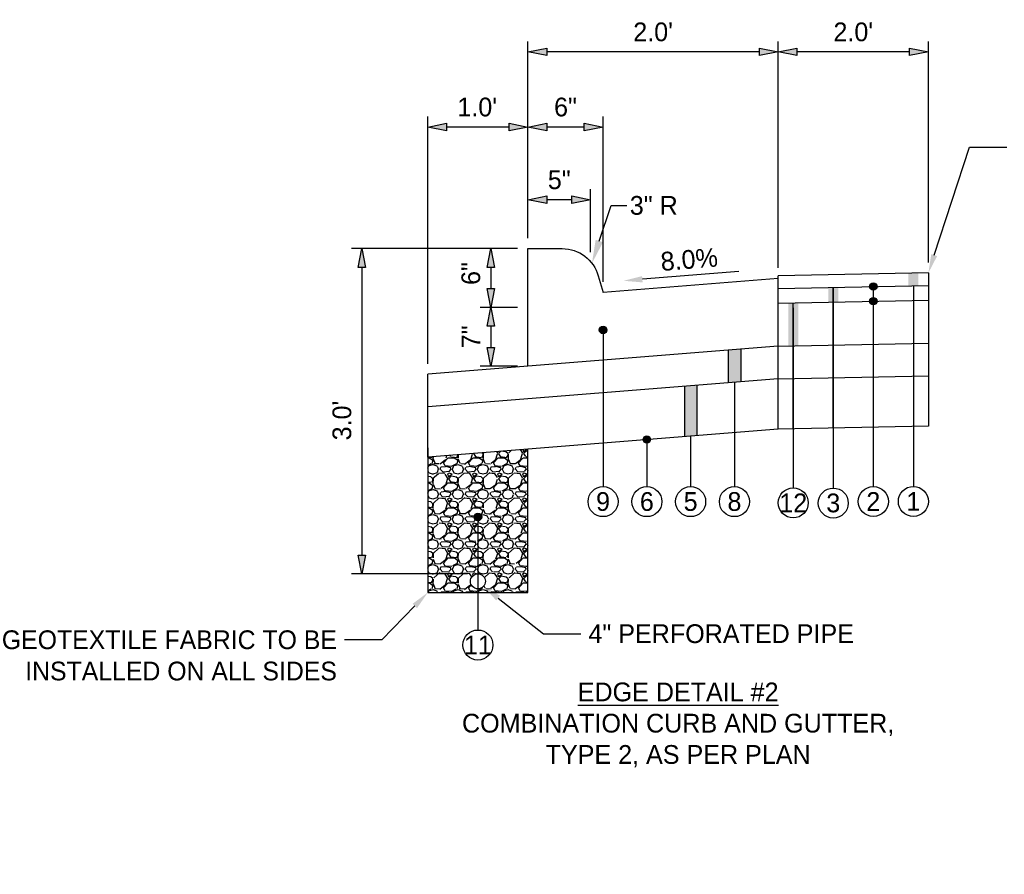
# Model space of a CAD drawing. Header units: feet. Extents: x 18895 to 19174, y 13693 to 13938.
# Tile 15 of 17: x 19140 to 19159, y 13800 to 13817. Entities that reach past the tile are written whole.
import ezdxf
from ezdxf import colors
from ezdxf.entities.mleader import LeaderData, LeaderLine
from ezdxf.math import Vec2, Vec3

# ---------------------------------------------------------------- set-up
doc = ezdxf.new("R2010")
doc.units = ezdxf.units.FT
doc.header["$MEASUREMENT"] = 0
for name, color, linetype in [('PV_P_EOP', 7, 'Continuous'), ('PV_P_Text', 7, 'Continuous'), ('PV_X_Text', 7, 'Continuous')]:
    doc.layers.add(name, color=color, linetype=linetype)
doc.styles.add('Slanted-Normal', font='font31.shx', dxfattribs={"height": 0.125})
doc.styles.get("Standard").update_dxf_attribs({"font": 'font31.shx'})
doc.dimstyles.new('Dec-1  Slanted', dxfattribs={"dimtxt": 0.125, "dimasz": 0.125, "dimexe": 0.07000000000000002, "dimexo": 0.07000000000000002, "dimgap": 0.07000000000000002, "dimtad": 1, "dimdec": 1, "dimzin": 3, "dimdsep": 46, "dimtxsty": 'Slanted-Normal', "dimblk": 'Dim1', "dimcen": 0, "dimclrd": 95, "dimclre": 95, "dimclrt": 7, "dimadec": 1, "dimazin": 3, "dimtfac": 1, "dimtdec": 1, "dimtix": 1, "dimtofl": 0, "dimtmove": 1, "dimatfit": 3, "dimldrblk": 'Dim1', "dimfxl": 1, "dimtolj": 1, "dimtzin": 0, "dimlwd": -1, "dimlwe": -1, "dimarcsym": 0})

# ---------------------------------------------------------------- blocks, each defined once
blk = doc.blocks.new('Dim1')
h = blk.add_hatch(color=4)
h.dxf.hatch_style = 1
h.paths.add_polyline_path([(0, 0), (-1.000000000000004, -0.1999999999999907), (-1.000000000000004, 0.1999999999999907)])
at = {"color": 4}
blk.add_lwpolyline([(0, 0), (-1.000000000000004, -0.1999999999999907), (-1.000000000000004, 0.1999999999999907), (0, 0)], dxfattribs=at)
blk = doc.blocks.new('*D989')
at = {"layer": 'Defpoints', "color": 0, "transparency": 16777216}
for p in [(19149.90155434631, 13816.84333896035), (19149.90155434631, 13812.91138082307), (19154.90155434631, 13812.31537444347)]:
    blk.add_point(p, dxfattribs=at)
at = {"layer": 'PV_X_Text', "color": 95, "linetype": 'Continuous', "transparency": 16777216}
for p, q in [((19149.90155434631, 13813.12138082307), (19149.90155434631, 13817.05333896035)), ((19154.90155434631, 13812.52537444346), (19154.90155434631, 13817.05333896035)), ((19154.52655434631, 13816.84333896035), (19150.27655434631, 13816.84333896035))]:
    blk.add_line(p, q, dxfattribs=at)
at = {"layer": 'PV_X_Text', "color": 95, "transparency": 16777216, "xscale": 0.375, "yscale": 0.375, "zscale": 0.375, "rotation": 180}
blk.add_blockref('Dim1', (19149.90155434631, 13816.84333896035), dxfattribs=at)
at = {"layer": 'PV_X_Text', "color": 95, "transparency": 16777216, "xscale": 0.375, "yscale": 0.375, "zscale": 0.375}
blk.add_blockref('Dim1', (19154.90155434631, 13816.84333896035), dxfattribs=at)
at = {"layer": 'PV_X_Text', "color": 7, "transparency": 16777216, "insert": (19152.40155434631, 13817.24083896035), "char_height": 0.375, "attachment_point": 5, "style": 'Slanted-Normal'}
blk.add_mtext("\\A1;2.0'", dxfattribs=at)
blk = doc.blocks.new('*D990')
at = {"layer": 'Defpoints', "color": 0, "transparency": 16777216}
for p in [(19149.90155434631, 13815.34150492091), (19149.90155434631, 13812.91138082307), (19151.40155434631, 13812.03537444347)]:
    blk.add_point(p, dxfattribs=at)
at = {"layer": 'PV_X_Text', "color": 95, "linetype": 'Continuous', "transparency": 16777216}
for p, q in [((19149.90155434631, 13813.12138082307), (19149.90155434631, 13815.55150492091)), ((19151.40155434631, 13812.24537444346), (19151.40155434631, 13815.55150492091)), ((19151.02655434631, 13815.34150492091), (19150.27655434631, 13815.34150492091))]:
    blk.add_line(p, q, dxfattribs=at)
at = {"layer": 'PV_X_Text', "color": 95, "transparency": 16777216, "xscale": 0.375, "yscale": 0.375, "zscale": 0.375, "rotation": 180}
blk.add_blockref('Dim1', (19149.90155434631, 13815.34150492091), dxfattribs=at)
at = {"layer": 'PV_X_Text', "color": 95, "transparency": 16777216, "xscale": 0.375, "yscale": 0.375, "zscale": 0.375}
blk.add_blockref('Dim1', (19151.40155434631, 13815.34150492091), dxfattribs=at)
at = {"layer": 'PV_X_Text', "color": 7, "transparency": 16777216, "insert": (19150.65155434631, 13815.73900492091), "char_height": 0.375, "attachment_point": 5, "style": 'Slanted-Normal'}
blk.add_mtext('\\A1;6"', dxfattribs=at)
blk = doc.blocks.new('*D993')
at = {"layer": 'Defpoints', "color": 0, "transparency": 16777216}
for p in [(19149.90155434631, 13813.88804176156), (19149.90155434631, 13812.91138082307), (19151.15197026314, 13812.63277593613)]:
    blk.add_point(p, dxfattribs=at)
at = {"layer": 'PV_X_Text', "color": 95, "linetype": 'Continuous', "transparency": 16777216}
for p, q in [((19149.90155434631, 13813.12138082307), (19149.90155434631, 13814.09804176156)), ((19151.15197026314, 13812.84277593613), (19151.15197026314, 13814.09804176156)), ((19150.77697026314, 13813.88804176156), (19150.27655434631, 13813.88804176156))]:
    blk.add_line(p, q, dxfattribs=at)
at = {"layer": 'PV_X_Text', "color": 95, "transparency": 16777216, "xscale": 0.375, "yscale": 0.375, "zscale": 0.375, "rotation": 180}
blk.add_blockref('Dim1', (19149.90155434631, 13813.88804176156), dxfattribs=at)
at = {"layer": 'PV_X_Text', "color": 95, "transparency": 16777216, "xscale": 0.375, "yscale": 0.375, "zscale": 0.375}
blk.add_blockref('Dim1', (19151.15197026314, 13813.88804176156), dxfattribs=at)
at = {"layer": 'PV_X_Text', "color": 7, "transparency": 16777216, "insert": (19150.52676230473, 13814.28554176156), "char_height": 0.375, "attachment_point": 5, "style": 'Slanted-Normal'}
blk.add_mtext('\\A1;5"', dxfattribs=at)
blk = doc.blocks.new('*D994')
at = {"layer": 'Defpoints', "color": 0, "transparency": 16777216}
for p in [(19149.90155434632, 13812.91138082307), (19149.15926780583, 13811.73622107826), (19149.90155434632, 13811.73622107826)]:
    blk.add_point(p, dxfattribs=at)
at = {"layer": 'PV_X_Text', "color": 95, "linetype": 'Continuous', "transparency": 16777216}
for p, q in [((19149.69155434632, 13812.91138082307), (19148.94926780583, 13812.91138082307)), ((19149.15926780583, 13812.53638082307), (19149.15926780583, 13812.11122107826)), ((19149.69155434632, 13811.73622107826), (19148.94926780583, 13811.73622107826))]:
    blk.add_line(p, q, dxfattribs=at)
at = {"layer": 'PV_X_Text', "color": 95, "transparency": 16777216, "xscale": 0.375, "yscale": 0.375, "zscale": 0.375}
for p, rotation in [((19149.15926780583, 13812.91138082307), 90), ((19149.15926780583, 13811.73622107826), 270)]:
    blk.add_blockref('Dim1', p, dxfattribs=dict(at, rotation=rotation))
at = {"layer": 'PV_X_Text', "color": 7, "transparency": 16777216, "insert": (19148.76176780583, 13812.41337763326), "char_height": 0.375, "attachment_point": 5, "rotation": 90, "style": 'Slanted-Normal'}
blk.add_mtext('\\A1;6"', dxfattribs=at)
blk = doc.blocks.new('*D991')
at = {"layer": 'Defpoints', "color": 0, "transparency": 16777216}
for p in [(19147.90155434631, 13815.34150492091), (19149.90155434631, 13812.91138082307), (19147.90155434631, 13810.40106133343)]:
    blk.add_point(p, dxfattribs=at)
at = {"layer": 'PV_X_Text', "color": 95, "linetype": 'Continuous', "transparency": 16777216}
for p, q in [((19147.90155434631, 13810.61106133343), (19147.90155434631, 13815.55150492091)), ((19149.90155434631, 13813.12138082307), (19149.90155434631, 13815.55150492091)), ((19149.52655434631, 13815.34150492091), (19148.27655434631, 13815.34150492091))]:
    blk.add_line(p, q, dxfattribs=at)
at = {"layer": 'PV_X_Text', "color": 95, "transparency": 16777216, "xscale": 0.375, "yscale": 0.375, "zscale": 0.375, "rotation": 180}
blk.add_blockref('Dim1', (19147.90155434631, 13815.34150492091), dxfattribs=at)
at = {"layer": 'PV_X_Text', "color": 95, "transparency": 16777216, "xscale": 0.375, "yscale": 0.375, "zscale": 0.375}
blk.add_blockref('Dim1', (19149.90155434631, 13815.34150492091), dxfattribs=at)
at = {"layer": 'PV_X_Text', "color": 7, "transparency": 16777216, "insert": (19148.88729905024, 13815.73900492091), "char_height": 0.375, "attachment_point": 5, "style": 'Slanted-Normal'}
blk.add_mtext("\\A1;1.0'", dxfattribs=at)
blk = doc.blocks.new('*D992')
at = {"layer": 'Defpoints', "color": 0, "transparency": 16777216}
for p in [(19149.90155434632, 13811.73622107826), (19149.15926780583, 13810.56106133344), (19149.90155434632, 13810.56106133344)]:
    blk.add_point(p, dxfattribs=at)
at = {"layer": 'PV_X_Text', "color": 95, "linetype": 'Continuous', "transparency": 16777216}
for p, q in [((19149.69155434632, 13811.73622107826), (19148.94926780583, 13811.73622107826)), ((19149.15926780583, 13811.36122107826), (19149.15926780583, 13810.93606133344)), ((19149.69155434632, 13810.56106133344), (19148.94926780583, 13810.56106133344))]:
    blk.add_line(p, q, dxfattribs=at)
at = {"layer": 'PV_X_Text', "color": 95, "transparency": 16777216, "xscale": 0.375, "yscale": 0.375, "zscale": 0.375}
for p, rotation in [((19149.15926780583, 13811.73622107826), 90), ((19149.15926780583, 13810.56106133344), 270)]:
    blk.add_blockref('Dim1', p, dxfattribs=dict(at, rotation=rotation))
at = {"layer": 'PV_X_Text', "color": 7, "transparency": 16777216, "insert": (19148.76176780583, 13811.14864120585), "char_height": 0.375, "attachment_point": 5, "rotation": 90, "style": 'Slanted-Normal'}
blk.add_mtext('\\A1;7"', dxfattribs=at)
blk = doc.blocks.new('*D988')
at = {"layer": 'Defpoints', "color": 0, "transparency": 16777216}
for p in [(19149.90155434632, 13812.91138082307), (19146.58326202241, 13806.41172572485), (19148.90155434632, 13806.41172572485)]:
    blk.add_point(p, dxfattribs=at)
at = {"layer": 'PV_X_Text', "color": 95, "linetype": 'Continuous', "transparency": 16777216}
for p, q in [((19149.69155434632, 13812.91138082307), (19146.37326202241, 13812.91138082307)), ((19146.58326202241, 13812.53638082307), (19146.58326202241, 13806.78672572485)), ((19148.69155434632, 13806.41172572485), (19146.37326202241, 13806.41172572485))]:
    blk.add_line(p, q, dxfattribs=at)
at = {"layer": 'PV_X_Text', "color": 95, "transparency": 16777216, "xscale": 0.375, "yscale": 0.375, "zscale": 0.375}
for p, rotation in [((19146.58326202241, 13812.91138082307), 90), ((19146.58326202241, 13806.41172572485), 270)]:
    blk.add_blockref('Dim1', p, dxfattribs=dict(at, rotation=rotation))
at = {"layer": 'PV_X_Text', "color": 7, "transparency": 16777216, "insert": (19146.18576202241, 13809.47492295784), "char_height": 0.375, "attachment_point": 5, "rotation": 90, "style": 'Slanted-Normal'}
blk.add_mtext("\\A1;3.0'", dxfattribs=at)
blk = doc.blocks.new('*D995')
at = {"layer": 'Defpoints', "color": 0, "transparency": 16777216}
for p in [(19154.90055454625, 13816.84333896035), (19154.90055454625, 13812.36536444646), (19157.90155434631, 13812.42538444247)]:
    blk.add_point(p, dxfattribs=at)
at = {"layer": 'PV_X_Text', "color": 95, "linetype": 'Continuous', "transparency": 16777216}
for p, q in [((19154.90055454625, 13812.57536444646), (19154.90055454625, 13817.05333896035)), ((19157.90155434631, 13812.63538444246), (19157.90155434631, 13817.05333896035)), ((19157.52655434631, 13816.84333896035), (19155.27555454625, 13816.84333896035))]:
    blk.add_line(p, q, dxfattribs=at)
at = {"layer": 'PV_X_Text', "color": 95, "transparency": 16777216, "xscale": 0.375, "yscale": 0.375, "zscale": 0.375, "rotation": 180}
blk.add_blockref('Dim1', (19154.90055454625, 13816.84333896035), dxfattribs=at)
at = {"layer": 'PV_X_Text', "color": 95, "transparency": 16777216, "xscale": 0.375, "yscale": 0.375, "zscale": 0.375}
blk.add_blockref('Dim1', (19157.90155434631, 13816.84333896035), dxfattribs=at)
at = {"layer": 'PV_X_Text', "color": 7, "transparency": 16777216, "insert": (19156.40105444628, 13817.24083896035), "char_height": 0.375, "attachment_point": 5, "style": 'Slanted-Normal'}
blk.add_mtext("\\A1;2.0'", dxfattribs=at)

msp = doc.modelspace()

# ---------------------------------------------------------------- hatches: boundary and pattern name
at = {"layer": 'PV_P_EOP'}
h = msp.add_hatch(color=256, dxfattribs=at)
h.dxf.hatch_style = 1
h.paths.add_polyline_path([(19157.50163800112, 13812.41938611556), (19157.70163800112, 13812.41938611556), (19157.70163800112, 13812.17133612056), (19157.50163800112, 13812.16733612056)])
h = msp.add_hatch(color=256, dxfattribs=at)
h.dxf.hatch_style = 1
h.paths.add_polyline_path([(19155.90174380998, 13812.13533823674), (19156.10174380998, 13812.13933823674), (19156.10174380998, 13811.84727984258), (19155.90174380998, 13811.84327984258)])
h = msp.add_hatch(color=256, dxfattribs=at)
h.dxf.hatch_style = 1
edge = h.paths.add_edge_path()
edge.add_arc((19156.80164318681, 13812.15333622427), 0.0750000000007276, 0, 360)
h = msp.add_hatch(color=256, dxfattribs=at)
h.dxf.hatch_style = 1
edge = h.paths.add_edge_path()
edge.add_arc((19156.80173862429, 13811.86127973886), 0.0750000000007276, 0, 360)
h = msp.add_hatch(color=256, dxfattribs=at)
h.dxf.hatch_style = 1
h.paths.add_polyline_path([(19155.30155434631, 13811.8312760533), (19155.10155434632, 13811.82727605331), (19155.10155434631, 13810.96506133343), (19155.30155434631, 13810.96906133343)])
h = msp.add_hatch(color=256, dxfattribs=at)
h.dxf.hatch_style = 1
edge = h.paths.add_edge_path()
edge.add_arc((19151.40155434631, 13811.28544421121), 0.0750000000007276, 0, 360)
h = msp.add_hatch(color=256, dxfattribs=at)
h.dxf.hatch_style = 1
h.paths.add_polyline_path([(19153.90155434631, 13810.88106133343), (19154.15155434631, 13810.90106133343), (19154.15155434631, 13810.24898465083), (19153.90155434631, 13810.22898465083)])
h = msp.add_hatch(color=256, dxfattribs=at)
h.dxf.hatch_style = 1
h.paths.add_polyline_path([(19153.02655434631, 13810.15898465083), (19153.27655434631, 13810.17898465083), (19153.27655434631, 13809.17578975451), (19153.02655434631, 13809.15578975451)])
h = msp.add_hatch(color=256, dxfattribs=at)
h.dxf.hatch_style = 1
edge = h.paths.add_edge_path()
edge.add_arc((19152.27655434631, 13809.09578975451), 0.0750000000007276, 0, 360)
h = msp.add_hatch(color=256, dxfattribs=at)
h.dxf.hatch_style = 1
edge = h.paths.add_edge_path()
edge.add_arc((19148.90155434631, 13807.54772954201), 0.0750000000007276, 0, 360)
at = {"layer": 'PV_X_Text', "transparency": 33554585}
h = msp.add_hatch(dxfattribs=at)
h.set_pattern_fill('GRAVEL', color=256, scale=0.5)
h.set_pattern_definition([(228.012787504, (0.36, 0.5), (-4.000000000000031, -4.500000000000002), [0.067268, -6.659544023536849]), (184.969740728, (0.315, 0.45), (5.999999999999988, 0.5000000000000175), [0.115434, -11.427962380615]), (132.510447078, (0.2, 0.44), (5.000000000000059, -5.499999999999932), [0.08139400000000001, -8.05801629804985]), (267.273689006, (0.005, 0.315), (0.5000000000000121, 10.00000000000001), [0.105119, -10.4067790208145]), (292.833654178, (0, 0.21), (-2.499999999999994, 6.000000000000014), [0.1030775, -10.20468656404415]), (357.273689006, (0.04, 0.115), (-10.00000000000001, 0.5000000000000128), [0.105119, -10.4067790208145]), (37.6942404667, (0.145, 0.11), (-6.499999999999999, -4.999999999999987), [0.1390145, -13.762424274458]), (72.2553283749, (0.255, 0.195), (3.500000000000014, 11), [0.131244, -12.9931607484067]), (121.429565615, (0.295, 0.32), (-4.00000000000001, 6.499999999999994), [0.105475, -10.4420365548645]), (175.236358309, (0.24, 0.41), (5.499999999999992, -0.500000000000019), [0.120416, -5.90038128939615]), (222.397437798, (0.12, 0.42), (-5.999999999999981, -5.499999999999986), [0.155724, -15.41668750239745]), (138.814074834, (0.5, 0.31), (-3.500000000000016, 3), [0.05315049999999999, -5.261922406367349]), (171.46923439, (0.46, 0.345), (6.499999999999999, -0.9999999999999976), [0.1011185, -10.0107557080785]), (225, (0.36, 0.36), (-5.551115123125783e-17, -0.4999999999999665), [0.0707105, -0.63639628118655]), (203.198590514, (0.325, 0.42), (2.499999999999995, 0.9999999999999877), [0.038079, -3.76980755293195]), (291.801409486, (0.29, 0.405), (-0.499999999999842, 1.500000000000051), [0.0538515, -2.63873090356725]), (30.96375653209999, (0.31, 0.355), (1.500000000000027, 0.9999999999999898), [0.0874645, -2.82801144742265]), (161.565051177, (0.385, 0.4), (1.000000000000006, -0.4999999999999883), [0.0632455, -1.5178933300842]), (16.389540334, (0, 0.405), (4.999999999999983, 1.500000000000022), [0.0886, -8.7714225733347]), (70.3461759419, (0.085, 0.43), (-2.00000000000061, -5.500000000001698), [0.0743305, -7.3587038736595]), (293.198590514, (0.385, 0.5), (-0.9999999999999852, 2.499999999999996), [0.0761575, -3.73172905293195]), (343.610459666, (0.415, 0.43), (-4.999999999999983, 1.500000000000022), [0.08859999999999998, -8.771422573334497]), (339.44395478, (0, 0.095), (-2.500000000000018, 1.000000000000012), [0.08543999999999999, -4.186561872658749]), (294.775140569, (0.08, 0.065), (-2.500000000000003, 5.500000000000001), [0.071589, -7.087321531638]), (66.8014094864, (0.39, 0), (0.9999999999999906, 2.499999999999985), [0.0761575, -3.73172905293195]), (17.3540246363, (0.42, 0.07), (-6.499999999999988, -1.999999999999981), [0.0838155, -8.29771180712]), (69.44395478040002, (0.145, 0), (-1.000000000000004, -2.499999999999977), [0.04271999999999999, -4.229281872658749]), (101.309932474, (0.36, 0), (-0.4999999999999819, 2.000000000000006), [0.025495, -2.5240147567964]), (165.963756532, (0.355, 0.025), (1.499999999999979, -0.5000000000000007), [0.1030775, -1.95847531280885]), (186.009005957, (0.255, 0.05), (5.000000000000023, 0.4999999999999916), [0.095525, -9.456961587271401]), (303.690067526, (0.31, 0.31), (-0.4999999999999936, 0.9999999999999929), [0.07211099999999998, -1.730664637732]), (353.157226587, (0.35, 0.25), (8.500000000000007, -1.000000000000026), [0.125897, -12.46378131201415]), (60.9453959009, (0.475, 0.235), (-1.999999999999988, -3.499999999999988), [0.051478, -5.0963370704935]), (90, (0.5, 0.28), (-0.4999999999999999, 0.5), [0.03, -0.47]), (120.256437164, (0.245, 0.065), (2.000000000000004, -3.500000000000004), [0.069462, -6.876759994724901]), (48.01278750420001, (0.21, 0.125), (4, 4.499999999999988), [0.134536, -6.592276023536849]), (0, (0.3, 0.225), (0.5, 0.5), [0.13, -0.37]), (325.3048464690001, (0.43, 0.225), (5.000000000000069, -3.499999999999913), [0.07905699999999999, -7.826637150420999]), (254.054604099, (0.495, 0.18), (-0.5000000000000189, -2.000000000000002), [0.072801, -3.56725394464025]), (207.645975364, (0.475, 0.11), (-9.499999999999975, -5.000000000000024), [0.1185325, -11.7347370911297]), (175.42607874, (0.37, 0.055), (-6.499999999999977, 0.5000000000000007), [0.1253995, -12.41453670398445])])
edge = h.paths.add_edge_path(flags=16)
edge.add_arc((19148.90155434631, 13806.26172572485), 0.1500000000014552, 0, 360)
h.paths.add_polyline_path([(19149.90155434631, 13808.90578975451), (19147.90155434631, 13808.74578975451), (19147.90155434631, 13806.0384650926), (19149.90155434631, 13806.0384650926)])

# ---------------------------------------------------------------- linework, layer by layer
at = {"layer": 'PV_P_EOP'}
for centre in [(19156.80164318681, 13812.15333622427), (19156.80173862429, 13811.86127973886), (19151.40155434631, 13811.28544421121), (19152.27655434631, 13809.09578975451), (19148.90155434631, 13807.54772954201)]:
    msp.add_circle(centre, 0.075, dxfattribs=at)
at = {"layer": 'PV_P_Text'}
for points in [[(19149.90155434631, 13810.56106133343), (19149.90155434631, 13812.91138082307)], [(19154.90155434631, 13812.31537444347), (19151.40155434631, 13812.03537444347)], [(19157.90155434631, 13812.42538444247), (19154.90055454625, 13812.36536444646)], [(19154.90155434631, 13809.30578975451), (19154.90155434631, 13812.36538444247)], [(19157.90155434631, 13812.42538444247), (19157.90255414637, 13809.36580975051)], [(19154.90055454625, 13812.11531445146), (19157.90163605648, 13812.17533608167)], [(19156.00174380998, 13809.32179354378), (19156.00174380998, 13812.13733823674)], [(19154.9063933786, 13811.82337283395), (19157.90747488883, 13811.88339446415)], [(19155.20155434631, 13809.30578975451), (19155.20155434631, 13811.8292760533)], [(19154.90155434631, 13810.96106133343), (19147.90155434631, 13810.40106133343)], [(19153.90155434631, 13810.88106133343), (19153.90155434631, 13810.22898465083)], [(19154.15155434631, 13810.90106133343), (19154.15155434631, 13810.24898465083)], [(19154.90155434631, 13810.96106133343), (19157.90201324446, 13811.0210705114)], [(19147.90155434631, 13808.74578975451), (19147.90155434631, 13810.40106133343)], [(19154.90155434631, 13810.30898465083), (19147.90155434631, 13809.74898465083)], [(19154.90155434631, 13810.30898465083), (19157.90222632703, 13810.36899809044)], [(19153.02655434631, 13810.15898465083), (19153.02655434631, 13809.15578975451)], [(19153.27655434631, 13810.17898465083), (19153.27655434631, 13809.17578975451)], [(19154.90155434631, 13809.30578975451), (19147.90155434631, 13808.74578975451)], [(19157.90255414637, 13809.36580975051), (19154.90155434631, 13809.30578975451)], [(19147.90155434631, 13808.92860237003), (19147.90155434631, 13806.0384650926), (19149.90155434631, 13806.0384650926), (19149.90155434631, 13808.90578975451)]]:
    msp.add_lwpolyline(points, dxfattribs=at)
msp.add_lwpolyline([(19149.90155434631, 13812.91138082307), (19150.58564970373, 13812.91138082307, -0.3349446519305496), (19151.30685516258, 13812.36720279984), (19151.40155434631, 13812.03537444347)], format="xyb", dxfattribs=at)
msp.add_circle((19148.90155434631, 13806.26172572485), 0.15, dxfattribs=at)
at = {"layer": 'PV_X_Text', "linetype": 'ByBlock', "lineweight": -2}
msp.add_lwpolyline([(19154.11619727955, 13812.45254587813), (19152.18691141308, 13812.29820300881)], dxfattribs=at)
at = {"layer": 'PV_X_Text'}
for points in [[(19156.00174380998, 13812.13733823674), (19156.00174380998, 13808.12596923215)], [(19156.80164318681, 13812.15333622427), (19156.80164318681, 13808.15696712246)], [(19157.60163800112, 13812.16933612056), (19157.60163800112, 13808.15796711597)], [(19155.20155434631, 13811.72545529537), (19155.20155434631, 13808.12996544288)], [(19151.40155434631, 13811.28544421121), (19151.40155434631, 13808.15396544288)], [(19154.02655434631, 13810.23898465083), (19154.02655434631, 13808.15396544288)], [(19153.15155434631, 13809.16578975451), (19153.15155434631, 13808.15396544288)], [(19152.27655434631, 13809.09578975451), (19152.27655434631, 13808.15396544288)], [(19148.90155434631, 13807.54772954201), (19148.90155434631, 13805.2884650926)]]:
    msp.add_lwpolyline(points, dxfattribs=at)
for centre in [(19151.40155434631, 13807.85396544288), (19152.27655434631, 13807.85396544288), (19153.15155434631, 13807.85396544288), (19154.02655434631, 13807.85396544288), (19155.20155434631, 13807.82996544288), (19156.00174380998, 13807.82596923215), (19156.80164318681, 13807.85696712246), (19157.60163800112, 13807.85796711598), (19148.90155434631, 13804.9884650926)]:
    msp.add_circle(centre, 0.3, dxfattribs=at)
msp.add_solid([(19152.18192733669, 13812.36050396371), (19151.81310568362, 13812.26829855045), (19152.19189548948, 13812.2359020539)], dxfattribs=at)

# ---------------------------------------------------------------- texts
at = {"layer": 'PV_P_EOP', "insert": (19152.90187517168, 13803.39119264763), "char_height": 0.375, "width": 29.24883758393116, "attachment_point": 5, "style": 'Slanted-Normal'}
msp.add_mtext('{\\LEDGE DETAIL #2 \\P}COMBINATION CURB AND GUTTER, \\PTYPE 2, AS PER PLAN', dxfattribs=at)
at = {"layer": 'PV_X_Text', "insert": (19153.12287346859, 13812.69379592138), "char_height": 0.375, "width": 2.183765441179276, "attachment_point": 5, "rotation": 4.5739212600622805, "style": 'Slanted-Normal'}
msp.add_mtext('8.0%', dxfattribs=at)
at = {"layer": 'PV_X_Text', "char_height": 0.375, "attachment_point": 5, "style": 'Slanted-Normal'}
for s, insert in [('9', (19151.40155434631, 13807.85396544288)), ('6', (19152.27655434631, 13807.85396544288)), ('5', (19153.15155434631, 13807.85396544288)), ('8', (19154.02655434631, 13807.85396544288)), ('12', (19155.20155434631, 13807.82996544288)), ('3', (19156.00174380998, 13807.82596923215)), ('2', (19156.80164318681, 13807.85696712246)), ('1', (19157.60163800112, 13807.85796711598)), ('11', (19148.90155434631, 13804.9884650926))]:
    msp.add_mtext_dynamic_manual_height_columns(s, width=2.462342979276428, gutter_width=0.625, heights=[0], dxfattribs=dict(at, insert=insert))

# ---------------------------------------------------------------- dimensions: what is measured, and where the dimension line sits
at = {"layer": 'PV_X_Text'}
for base, p1, p2, text, picture, middle in [((19149.90155434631, 13816.84333896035), (19154.90155434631, 13812.31537444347), (19149.90155434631, 13812.91138082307), "2.0'", '*D989', (19152.40155434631, 13817.24083896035)), ((19154.90055454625, 13816.84333896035), (19157.90155434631, 13812.42538444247), (19154.90055454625, 13812.36536444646), "2.0'", '*D995', (19156.40105444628, 13817.24083896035)), ((19149.90155434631, 13815.34150492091), (19151.40155434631, 13812.03537444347), (19149.90155434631, 13812.91138082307), '6"', '*D990', (19150.65155434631, 13815.73900492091))]:
    dim = msp.add_linear_dim(base=base, p1=p1, p2=p2, text=text, dimstyle='Dec-1  Slanted', override={"dimpost": "'"}, dxfattribs=at)
    dim.commit()
    dim.dimension.update_dxf_attribs({"geometry": picture, "text_midpoint": middle})
for base, p1, p2, text, picture, middle in [((19147.90155434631, 13815.34150492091), (19149.90155434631, 13812.91138082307), (19147.90155434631, 13810.40106133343), "1.0'", '*D991', (19148.88729905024, 13815.34150492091)), ((19149.90155434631, 13813.88804176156), (19151.15197026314, 13812.63277593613), (19149.90155434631, 13812.91138082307), '5"', '*D993', (19150.52676230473, 13813.88804176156))]:
    dim = msp.add_linear_dim(base=base, p1=p1, p2=p2, text=text, dimstyle='Dec-1  Slanted', override={"dimpost": "'"}, dxfattribs=at)
    dim.commit()
    dim.dimension.update_dxf_attribs({"geometry": picture, "text_midpoint": middle, "dimtype": 160})
for base, p1, p2, text, picture, middle in [((19146.58326202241, 13806.41172572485), (19149.90155434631, 13812.91138082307), (19148.90155434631, 13806.41172572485), "3.0'", '*D988', (19146.58326202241, 13809.47492295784)), ((19149.15926780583, 13811.73622107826), (19149.90155434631, 13812.91138082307), (19149.90155434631, 13811.73622107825), '6"', '*D994', (19149.15926780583, 13812.41337763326)), ((19149.15926780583, 13810.56106133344), (19149.90155434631, 13811.73622107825), (19149.90155434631, 13810.56106133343), '7"', '*D992', (19149.15926780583, 13811.14864120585))]:
    dim = msp.add_linear_dim(base=base, p1=p1, p2=p2, angle=90, text=text, dimstyle='Dec-1  Slanted', override={"dimpost": "'"}, dxfattribs=at)
    dim.commit()
    dim.dimension.update_dxf_attribs({"geometry": picture, "text_midpoint": middle, "dimtype": 160})

# ---------------------------------------------------------------- leaders
ml = msp.add_multileader_mtext('Standard', dxfattribs=at)
ml.set_content('SAWCUT', color=256, style='Slanted-Normal')
ml.set_leader_properties()
ml.build(insert=Vec2(0, 0))
ml.multileader.update_dxf_attribs({"dogleg_length": 0.25, "arrow_head_size": 0.375, "scale": 3})
ctx = ml.context
ctx.base_point, ctx.scale, ctx.char_height, ctx.arrow_head_size, ctx.landing_gap_size, ctx.plane_origin = Vec3(19159.47109181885, 13814.93711918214), 3, 0.375, 0.375, 0.15, Vec3(19157.95765740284, 13812.39912043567)
notes = []
notes.append((ctx, [(0, (1, 1, 0), (19158.72109181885, 13814.93711918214), (1, 0), 0.75, [(0, [(19157.90155434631, 13812.42538444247)], 0, [])])]))
ctx.mtext.insert, ctx.mtext.flow_direction = Vec3(19159.62109181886, 13815.12461918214), 5
ml = msp.add_multileader_mtext('Standard', dxfattribs=at)
ml.set_content('3" R', color=256)
ml.set_leader_properties()
ml.build(insert=Vec2(0, 0))
ml.multileader.update_dxf_attribs({"dogleg_length": 0.25, "arrow_head_size": 0.46875})
ctx = ml.context
ctx.base_point, ctx.char_height, ctx.arrow_head_size, ctx.landing_gap_size, ctx.plane_origin = Vec3(19151.87352435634, 13813.77539749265), 0.375, 0.46875, 0.0625, Vec3(19151.18048085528, 13812.61819139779)
notes.append((ctx, [(0, (1, 1, 0), (19151.56102435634, 13813.77539749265), (1, 0), 0.3125, [(0, [(19151.18048085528, 13812.61819139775)], 0, [])])]))
ctx.mtext.insert, ctx.mtext.flow_direction = Vec3(19151.93602435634, 13813.96289749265), 5
ml = msp.add_multileader_mtext('Standard', dxfattribs=at)
ml.set_content('4" PERFORATED PIPE', color=256, style='Slanted-Normal')
ml.set_leader_properties()
ml.build(insert=Vec2(0, 0))
ml.multileader.update_dxf_attribs({"dogleg_length": 0.25, "arrow_head_size": 0.375, "scale": 3})
ctx = ml.context
ctx.base_point, ctx.scale, ctx.char_height, ctx.arrow_head_size, ctx.landing_gap_size, ctx.plane_origin = Vec3(19150.95926755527, 13805.21527897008), 3, 0.375, 0.375, 0.15, Vec3(19149.09319124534, 13806.27539292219)
notes.append((ctx, [(0, (1, 1, 0), (19150.20926755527, 13805.21527897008), (1, 0), 0.75, [(0, [(19149.0115770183, 13806.1597697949)], 0, [])])]))
ctx.mtext.insert, ctx.mtext.flow_direction = Vec3(19151.10926755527, 13805.40277897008), 5
ml = msp.add_multileader_mtext('Standard', dxfattribs=at)
ml.set_content('GEOTEXTILE FABRIC TO BE \\PINSTALLED ON ALL SIDES', color=256, style='Slanted-Normal')
ml.set_leader_properties()
ml.build(insert=Vec2(0, 0))
ml.multileader.update_dxf_attribs({"dogleg_length": 0.25, "arrow_head_size": 0.375, "scale": 3})
ctx = ml.context
ctx.base_point, ctx.scale, ctx.char_height, ctx.arrow_head_size, ctx.landing_gap_size, ctx.plane_origin = Vec3(19138.50898106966, 13805.09397426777), 3, 0.375, 0.375, 0.15, Vec3(19147.98316857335, 13806.15408821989)
ctx.text_align_type = 2
notes.append((ctx, [(1, (1, 1, 0), (19146.98457630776, 13805.09397426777), (-1, 0), 0.75, [(0, [(19147.90155434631, 13806.0384650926)], 0, [])])]))
ctx.mtext.insert, ctx.mtext.alignment, ctx.mtext.flow_direction = Vec3(19146.08457630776, 13805.28147426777), 3, 5
for ctx, leaders in notes:
    for number, flags, end, landing, length, lines in leaders:
        leader = LeaderData()
        leader.index, (leader.has_last_leader_line, leader.has_dogleg_vector, leader.attachment_direction) = number, flags
        leader.last_leader_point, leader.dogleg_vector, leader.dogleg_length = Vec3(end), Vec3(landing), length
        for number, points, colour, breaks in lines:
            line = LeaderLine()
            line.index, line.vertices, line.color, line.breaks = number, Vec3.list(points), colors.encode_raw_color(colour), breaks
            leader.lines.append(line)
        ctx.leaders.append(leader)

doc.saveas('drawing.dxf')
